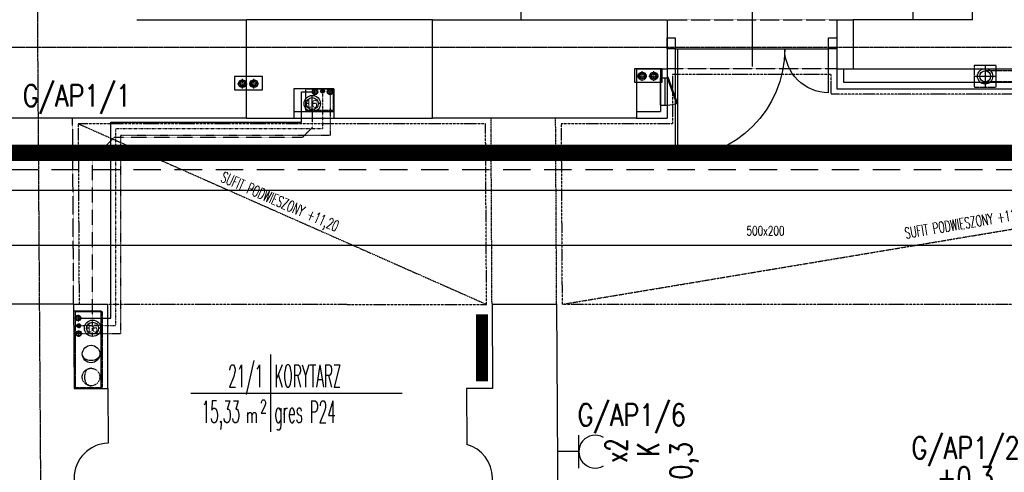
# Model space of a CAD drawing. Header units: inches. Extents: x -145354 to -97635, y 38777 to 78670.
# Tile 91 of 231: x -141666 to -140767, y 50668 to 51082. Entities that reach past the tile are written whole.
import ezdxf
from ezdxf.enums import TextEntityAlignment as Align

# ---------------------------------------------------------------- set-up
doc = ezdxf.new("R2010")
doc.units = ezdxf.units.IN
doc.header["$MEASUREMENT"] = 0
for name, pattern in [('00-inst$0$DASHDOT', [1, 0.5, -0.25, 0, -0.25]), ('CENTER', [2, 1.25, -0.25, 0.25, -0.25]), ('DASHDOT', [1, 0.5, -0.25, 0, -0.25]), ('DASHED', [0.75, 0.5, -0.25]), ('DASHED2', [0.375, 0.25, -0.125]), ('DIVIDE', [31.75, 12.7, -6.35, 0, -6.35, 0, -6.35])]:
    doc.linetypes.add(name, pattern=pattern)
doc.layers.get('0').update_dxf_attribs({"color": 101})
for name, color, linetype in [('Drz---drzwi', 5, 'Continuous'), ('E-OPIS_POM', 6, 'Continuous'), ('E35', 6, 'Continuous'), ('E50', 3, 'Continuous'), ('E50_kor', 3, 'Continuous'), ('Ele-balustrada', 64, 'Continuous'), ('Ins-kan', 54, 'Continuous'), ('Ins-went', 141, 'Continuous'), ('Ins-wod', 152, 'Continuous'), ('inst_wod_piony', 142, 'Continuous'), ('m-went-wywiew', 1, 'Continuous'), ('Mco-piony', 10, 'Continuous'), ('Mks-podwieszona', 230, 'DASHED'), ('Mw-cr-rury', 160, 'DIVIDE'), ('Mw-wc-rury', 160, 'DASHDOT'), ('Mwk-odnośniki', 8, 'Continuous'), ('Os-osie glowne', 8, 'CENTER'), ('piony_K_nr', 240, 'Continuous'), ('Sc-cegla pelna', 32, 'Continuous'), ('Sc-cegla pustak', 42, 'Continuous'), ('Sc-gazobeton', 45, 'Continuous'), ('Sc-gk', 120, 'Continuous'), ('Sc-nad', 5, 'DASHED2'), ('Sc-nadproza kon', 5, 'DASHED2'), ('Suf-widok', 8, 'Continuous'), ('W-otwor-strop', 126, 'Continuous'), ('Wyp-grzejniki', 56, 'Continuous'), ('Wyp-meble', 155, 'Continuous')]:
    doc.layers.add(name, color=color, linetype=linetype)
doc.styles.add('KA wymiar', font='romans.shx', dxfattribs={"width": 0.6})
doc.styles.add('ROMANS', font='romans', dxfattribs={"width": 0.85})
doc.styles.add('tab-bud$0$ROMANS', font='romans', dxfattribs={"width": 0.7})
doc.styles.add('TYTUL2', font='ARIAL.TTF')

# ---------------------------------------------------------------- blocks, each defined once
blk = doc.blocks.new('pow')
for p, q in [((0, 0.523), (0, -0.523)), ((-1.075, 0), (1.78, 0))]:
    blk.add_line(p, q)
at = {"style": 'KA wymiar', "width": 0.6}
for s, height, p in [('2', 0.18, (-0.139, -0.27)), ('m', 0.21, (-0.333, -0.401))]:
    blk.add_text(s, height=height, dxfattribs=at).set_placement(p)
at = {"style": 'KA wymiar'}
for tag, width, p in [('01', 0.7, (-0.131, 0.084)), ('000.00', 0.6, (-0.364, -0.401))]:
    blk.add_attdef(tag, text='', height=0.3, dxfattribs=dict(at, width=width)).set_placement(p, align=Align.RIGHT)
blk.add_attdef('POMIESZCZENIE', (0.071, 0.084), '', height=0.3, dxfattribs=at)
at = {"style": 'KA wymiar', "width": 0.8}
blk.add_attdef('POSADZKA', (0.071, -0.401), '', height=0.3, dxfattribs=at)
blk = doc.blocks.new('g2')
at = {"layer": 'E35'}
blk.add_line((15, 19.27), (-15, 19.27), dxfattribs=at)
blk.add_arc((0, 34.27), 15, 150, 30, dxfattribs=at)
at = {"layer": 'E50'}
blk.add_line((0, 19.27), (0, 0), dxfattribs=at)
blk = doc.blocks.new('_DKGJHF')
at = {"ltscale": 7}
for p, q in [((-21.08, -77), (35.92, -77)), ((-5, -147.5), (-105, -147.5)), ((-5, -145.5), (-104.98, -145.5))]:
    blk.add_line(p, q, dxfattribs=at)
for points in [[(5, -7.5), (5, 0), (-5, 0), (-5, -7.5)], [(5, -155), (5, -147.5), (-5, -147.5), (-5, -155)]]:
    blk.add_lwpolyline(points, close=True, dxfattribs=at)
for points in [[(-45, -7.5), (-5, -7.5)], [(-5, -147.5), (-5, -7.5)]]:
    blk.add_lwpolyline(points, dxfattribs=at)
for centre, radius, start, end in [((-5, -7.5), 40, 180, 270), ((-5, -147.5), 100, 90, 180)]:
    blk.add_arc(centre, radius, start, end)
blk = doc.blocks.new('_gslkflhklgj')
at = {"linetype": '00-inst$0$DASHDOT', "ltscale": 5}
for p, q in [((7.5, 0), (-7.5, 0)), ((0, -7.5), (0, 7.5))]:
    blk.add_line(p, q, dxfattribs=at)
for radius in [7.5, 5.5]:
    blk.add_circle((0, 0), radius)
blk = doc.blocks.new('pco')
at = {"layer": 'Mco-piony', "color": 9, "linetype": 'DASHDOT', "ltscale": 3}
for p, q in [((-2604.8, -19.8), (-2604.8, -8.9)), ((-2599.4, -14.3), (-2610.3, -14.3))]:
    blk.add_line(p, q, dxfattribs=at)
at = {"layer": 'Mco-piony', "color": 9}
blk.add_circle((-2604.8, -14.3), 4.53, dxfattribs=at)
at = {"layer": 'Mco-piony'}
blk.add_circle((-2604.8, -14.3), 3.2, dxfattribs=at)
at = {"layer": 'Mco-piony', "color": 8}
blk.add_circle((-2604.8, -14.3), 2.6, dxfattribs=at)
blk = doc.blocks.new('pion_woda')
at = {"layer": 'Ins-wod'}
for p, q in [((3, 0), (-3, 0)), ((0, 3), (0, -3))]:
    blk.add_line(p, q, dxfattribs=at)
for centre, radius in [((0, 0.02), 2.55), ((0, 0), 2)]:
    blk.add_circle(centre, radius, dxfattribs=at)
blk = doc.blocks.new('pion_mały')
at = {"layer": 'Ins-wod'}
for p, q in [((0, 2.08), (0, -2.12)), ((2.1, -0.02), (-2.1, -0.02))]:
    blk.add_line(p, q, dxfattribs=at)
for centre, radius in [((0, 0), 1.79), ((0, -0.02), 1.4)]:
    blk.add_circle(centre, radius, dxfattribs=at)
blk = doc.blocks.new('piony_W')
for name, p in [('pion_woda', (-6.91, 0.76)), ('pion_mały', (0, 0.02)), ('pion_woda', (6.91, 0.76))]:
    blk.add_blockref(name, p)
blk = doc.blocks.new('rewizja')
at = {"layer": 'Wyp-meble'}
for p, q in [((-25, 6), (-25, 0)), ((-25, 6), (0, 6)), ((-25, 4), (-25, 2)), ((0, 2), (-25, 2)), ((0, 6), (0, 0)), ((0, 0), (-25, 0))]:
    blk.add_line(p, q, dxfattribs=at)
blk.add_lwpolyline([(-23.15, -9.49), (0.34, -0.94), (0, 0), (-23.49, -8.55)], close=True, dxfattribs=at)
blk.add_arc((0, 0), 25, 180, 202.29244, dxfattribs=at)

msp = doc.modelspace()

# ---------------------------------------------------------------- linework, layer by layer
at = {"layer": 'E50_kor', "linetype": 'DASHED2', "ltscale": 100}
msp.add_line((-142162.47, 50945), (-139312.33, 50945), dxfattribs=at)
at = {"layer": 'E50_kor', "const_width": 15}
msp.add_lwpolyline([(-142147.47, 50960), (-139297.33, 50960)], dxfattribs=at)
at = {"layer": 'Ele-balustrada'}
msp.add_line((-141399.31, 50997.54), (-141399.31, 51012.54), dxfattribs=at)
at = {"layer": 'Ins-went'}
for p, q in [((-140784.93, 51039.75), (-140784.93, 51020.18)), ((-140794.72, 51029.97), (-140775.15, 51029.97)), ((-142054.71, 50925.84), (-139571.61, 50925.84)), ((-142049.71, 50925.84), (-139897.31, 50925.84)), ((-142054.71, 50875.84), (-139571.61, 50875.84)), ((-142049.71, 50875.84), (-139897.31, 50875.84))]:
    msp.add_line(p, q, dxfattribs=at)
at = {"layer": 'Ins-went', "linetype": 'DASHED2', "ltscale": 0.5}
for p, q in [((-140754.93, 51034.97), (-140784.93, 51034.97)), ((-140754.93, 51024.97), (-140784.93, 51024.97))]:
    msp.add_line(p, q, dxfattribs=at)
at = {"layer": 'Ins-went'}
for centre, radius in [((-140784.93, 51029.97), 7), ((-141601.25, 50776.29), 8)]:
    msp.add_circle(centre, radius, dxfattribs=at)
at = {"layer": 'Ins-went', "linetype": 'DASHED', "ltscale": 0.2}
msp.add_circle((-141601.32, 50755.26), 8, dxfattribs=at)
at = {"layer": 'Ins-went', "extrusion": (0, 0, -1)}
msp.add_ellipse((-141601.25, 50776.29), major_axis=(-8, 0), ratio=0.75, start_param=3.141593, end_param=6.283185, dxfattribs=at)
at = {"layer": 'Ins-went', "linetype": 'DASHED', "ltscale": 0.2}
msp.add_ellipse((-141601.32, 50755.26), major_axis=(0, -8), ratio=0.75, start_param=3.141593, end_param=6.283185, dxfattribs=at)
at = {"layer": 'm-went-wywiew'}
msp.add_circle((-140784.93, 51029.97), 5, dxfattribs=at)
at = {"layer": 'Mks-podwieszona', "linetype": 'DASHED', "ltscale": 0.4}
for p, q in [((-141399.31, 50999.54), (-141399.31, 50983.16)), ((-141399.31, 50983.16), (-141408.31, 50974.16)), ((-141580.14, 50974.16), (-141599.87, 50954.43)), ((-141408.31, 50974.16), (-141580.14, 50974.16)), ((-141599.87, 50805.36), (-141599.87, 50954.43))]:
    msp.add_line(p, q, dxfattribs=at)
at = {"layer": 'Mw-cr-rury', "linetype": 'Continuous', "ltscale": 0.03}
for p, q in [((-141409.11, 50988.1), (-141409.11, 51015.72)), ((-141409.11, 51015.72), (-141398.84, 51015.72)), ((-141583.09, 50809.15), (-141583.09, 50988.1)), ((-141583.09, 50988.1), (-141409.11, 50988.1)), ((-141610.6, 50809.15), (-141583.09, 50809.15))]:
    msp.add_line(p, q, dxfattribs=at)
at = {"layer": 'Mw-cr-rury', "ltscale": 0.03}
for p, q in [((-141389.93, 51014.67), (-141389.93, 50981.91)), ((-141389.93, 50981.91), (-141578.87, 50981.91)), ((-141578.87, 50981.91), (-141578.87, 50802.1)), ((-141578.87, 50802.1), (-141610.68, 50802.1))]:
    msp.add_line(p, q, dxfattribs=at)
at = {"layer": 'Mw-wc-rury', "ltscale": 0.8}
for p, q in [((-141383.02, 51012.72), (-141383.02, 50976.27)), ((-141574.03, 50794.94), (-141574.03, 50976.27)), ((-141574.03, 50976.27), (-141383.02, 50976.27)), ((-141610.05, 50794.94), (-141574.03, 50794.94))]:
    msp.add_line(p, q, dxfattribs=at)
at = {"layer": 'Mwk-odnośniki', "linetype": 'Continuous'}
for points in [[(-141079.68, 51024.72), (-141079.68, 51036.7), (-141105.12, 51036.7), (-141105.12, 51024.72)], [(-141444.74, 51017.77), (-141444.74, 51029.75), (-141470.19, 51029.75), (-141470.19, 51017.77)]]:
    msp.add_lwpolyline(points, close=True, dxfattribs=at)
at = {"layer": 'Os-osie glowne'}
msp.add_line((-141628.68, 47893.27), (-141656.02, 51985.69), dxfattribs=at)
msp.add_lwpolyline([(-143318.47, 51056.7), (-138010.88, 51056.7)], dxfattribs=at)
at = {"layer": 'Sc-cegla pelna'}
for p, q in [((-141559.4, 51081.7), (-141459.4, 51081.7)), ((-141289.4, 51081.7), (-141075.4, 51081.7)), ((-141075.4, 51081.7), (-141075.4, 51036.7)), ((-140905.4, 51081.7), (-140905.4, 51036.7)), ((-141103.4, 51036.7), (-141075.4, 51036.7)), ((-140905.4, 51036.7), (-140776.79, 51036.7)), ((-140776.79, 51036.7), (-140662.44, 51036.7)), ((-141459.4, 50991.72), (-141679.4, 50991.72)), ((-141616.77, 50744.93), (-141586.04, 50744.93)), ((-141586.04, 50744.93), (-141585.76, 50694.93)), ((-141586.04, 50744.93), (-141585.76, 50694.93)), ((-141234.76, 50744.93), (-141258.5, 50744.93)), ((-141585.76, 50694.93), (-141585.76, 50694.92))]:
    msp.add_line(p, q, dxfattribs=at)
for points in [[(-140796.4, 51081.7), (-140796.4, 51181.7)], [(-141459.4, 50991.72), (-141459.4, 51081.7)], [(-141289.4, 50991.7), (-141289.4, 51081.7)], [(-140796.4, 51081.7), (-140905.4, 51081.7)], [(-141103.4, 51036.7), (-141103.4, 50991.7), (-141289.4, 50991.7)], [(-141617.19, 50821.7), (-141675.19, 50821.7)], [(-141617.19, 50821.7), (-141616.77, 50744.93)], [(-141235.19, 50821.7), (-141176.19, 50821.7)], [(-141235.19, 50821.7), (-141234.76, 50744.93)], [(-141176.19, 50822.02), (-141174.31, 50480.55)], [(-141258.5, 50744.93), (-141258.22, 50693.77)]]:
    msp.add_lwpolyline(points, dxfattribs=at)
for centre, radius, start, end in [((-141584.57, 50662.74), 32.2, 92.11791, 267.39073), ((-141266.76, 50662.94), 31.99, 286.11995, 74.51215)]:
    msp.add_arc(centre, radius, start, end, dxfattribs=at)
at = {"layer": 'Sc-cegla pustak'}
for p, q in [((-140920.4, 51081.7), (-140920.4, 51036.7)), ((-140920.4, 51081.7), (-140905.4, 51081.7)), ((-140920.4, 51036.7), (-140905.4, 51036.7))]:
    msp.add_line(p, q, dxfattribs=at)
at = {"layer": 'Sc-gazobeton'}
for p, q in [((-141379.5, 51018.67), (-141416.08, 51018.67)), ((-141416.08, 51018.67), (-141416.08, 50991.7)), ((-141379.5, 51018.67), (-141379.5, 50991.7))]:
    msp.add_line(p, q, dxfattribs=at)
for points in [[(-141289.4, 51081.7), (-141459.4, 51081.7)], [(-141416.08, 50997.7), (-141379.5, 50997.7)], [(-141459.4, 50991.7), (-141289.4, 50991.7)]]:
    msp.add_lwpolyline(points, dxfattribs=at)
at = {"layer": 'Sc-gk'}
for p, q in [((-141081.4, 51036.7), (-141081.4, 50997.7)), ((-141075.4, 51036.7), (-141075.4, 50991.7)), ((-140920.4, 51036.7), (-140920.4, 51018.52)), ((-140914.4, 51036.7), (-140914.4, 51024.52)), ((-140914.4, 51024.52), (-140653.44, 51024.52)), ((-140920.4, 51018.52), (-140647.44, 51018.52)), ((-141103.4, 50997.7), (-141081.4, 50997.7)), ((-141103.4, 50991.7), (-141075.4, 50991.7)), ((-141617.19, 50821.7), (-141586.04, 50821.7)), ((-141586.04, 50744.93), (-141586.04, 50821.7)), ((-141617.19, 50815.7), (-141592.04, 50815.7)), ((-141592.04, 50744.93), (-141592.04, 50815.7))]:
    msp.add_line(p, q, dxfattribs=at)
at = {"layer": 'Sc-nad'}
for points in [[(-141235.19, 50821.7), (-141236.11, 50991.72)], [(-141176.19, 50821.7), (-141177.11, 50991.72)]]:
    msp.add_lwpolyline(points, dxfattribs=at)
at = {"layer": 'Sc-nadproza kon', "linetype": 'DASHDOT', "ltscale": 0.5}
for points in [[(-141075.4, 51081.7), (-140920.4, 51081.7)], [(-140920.4, 51036.7), (-141075.4, 51036.7)], [(-141617.19, 50821.7), (-141618.11, 50991.72)]]:
    msp.add_lwpolyline(points, dxfattribs=at)
at = {"layer": 'Suf-widok', "linetype": 'DIVIDE', "ltscale": 0.02}
for p, q in [((-141171.19, 50821.7), (-140023.2, 51013.52)), ((-141613.08, 50986.7), (-141240.19, 50821.67))]:
    msp.add_line(p, q, dxfattribs=at)
for points in [[(-140497.44, 51013.52), (-140497.44, 51031.7), (-140642.44, 51031.7), (-140642.44, 51013.52), (-140925.4, 51013.52), (-140925.4, 51031.7), (-141070.4, 51031.7), (-141070.4, 50986.7), (-141172.08, 50986.7), (-141171.19, 50821.7), (-140022.17, 50821.7), (-140023.2, 51013.52), (-140103.44, 51013.52), (-140103.44, 51031.7), (-140248.44, 51031.7), (-140248.44, 51013.52)], [(-141612.19, 50821.73), (-141240.19, 50821.67), (-141241.08, 50986.7), (-141613.08, 50986.7), (-141612.19, 50821.72)]]:
    msp.add_lwpolyline(points, dxfattribs=at)
at = {"layer": 'W-otwor-strop', "linetype": 'DASHED2', "ltscale": 0.3}
for points in [[(-140794.93, 51019.97), (-140774.93, 51019.97), (-140774.93, 51039.97), (-140794.93, 51039.97)], [(-141405.23, 50998.67), (-141405.23, 51018.67), (-141380.23, 51018.67), (-141380.23, 50998.67)], [(-141615.69, 50745.73), (-141590.69, 50745.73), (-141590.69, 50814.73), (-141615.69, 50814.73)]]:
    msp.add_lwpolyline(points, close=True, dxfattribs=at)
at = {"layer": 'Wyp-grzejniki', "const_width": 11}
msp.add_lwpolyline([(-141244.4, 50812.64), (-141244.4, 50751.5)], dxfattribs=at)

# ---------------------------------------------------------------- block references
for name, p, rotation in [('rewizja', (-141075.4, 51028.7), 90), ('piony_W', (-141389.93, 51016.47), 180)]:
    msp.add_blockref(name, p, dxfattribs=dict(rotation=rotation))
at = {"layer": 'Drz---drzwi', "xscale": -1, "rotation": 270}
msp.add_blockref('_DKGJHF', (-140920.4, 51060), dxfattribs=at)
at = {"layer": 'E-OPIS_POM'}
ref = msp.add_blockref('pow', (-141437.49, 50740.48), dxfattribs=dict(at, xscale=67.5, yscale=67.5, zscale=67.5))
ref.add_attrib('000.00', '15,33', dxfattribs={"layer": '0', "height": 20.25, "style": 'KA wymiar', "width": 0.448374}).set_placement((-141465.3, 50713.41), align=Align.RIGHT)
ref.add_attrib('01', '21/1', dxfattribs={"layer": '0', "height": 20.25, "style": 'KA wymiar', "width": 0.448374}).set_placement((-141444.1, 50746.18), align=Align.RIGHT)
ref.add_attrib('POMIESZCZENIE', 'KORYTARZ', (-141433.91, 50746.18), dxfattribs={"layer": '0', "height": 20.25, "style": 'KA wymiar', "width": 0.448374})
ref.add_attrib('POSADZKA', 'gres P24', (-141433.91, 50713.41), dxfattribs={"layer": '0', "height": 20.25, "style": 'KA wymiar', "width": 0.448374})
at = {"layer": 'E35'}
for p in [(-141208.9, 51081.7), (-140850.9, 51081.7)]:
    msp.add_blockref('g2', p, dxfattribs=at)
at = {"layer": 'E35', "rotation": 269.9999999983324}
msp.add_blockref('g2', (-141175.25, 50687.16), dxfattribs=at)
at = {"layer": 'Ins-kan'}
for p in [(-141399.31, 51005.04), (-141599.87, 50799.86)]:
    msp.add_blockref('_gslkflhklgj', p, dxfattribs=at)
at = {"layer": 'inst_wod_piony'}
for name, p in [('pion_woda', (-141613.15, 50809.15)), ('pion_mały', (-141612.47, 50802.12)), ('pion_woda', (-141612.6, 50794.94))]:
    msp.add_blockref(name, p, dxfattribs=at)
at = {"layer": 'Mco-piony', "xscale": 0.799999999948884, "yscale": 0.8000000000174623, "zscale": 0.8, "rotation": 270.001351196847}
for p in [(-141086.58, 48946.36), (-141076.05, 48946.36, 0), (-141451.65, 48939.41), (-141441.12, 48939.41, 0)]:
    msp.add_blockref('pco', p, dxfattribs=at)

# ---------------------------------------------------------------- texts
at = {"layer": 'E35', "style": 'ROMANS'}
for s, rotation, width, p in [('G/AP1/1', 360, 0.8, (-141614.22, 51010.87)), ('G/AP1/6', 360, 0.8, (-141107.59, 50719.28)), ('x2', 90, 0.7, (-141121.91, 50688.09)), ('K', 90, 0.7, (-141092.67, 50689.05)), ('+0,3', 90, 0.8, (-141059.55, 50669.82)), ('+0,3', 360, 0.8, (-140802.89, 50660.23))]:
    msp.add_text(s, height=20, rotation=rotation, dxfattribs=dict(at, width=width)).set_placement(p, align=Align.MIDDLE)
at = {"layer": 'E35', "style": 'ROMANS', "width": 0.8}
msp.add_text('G/AP1/2', height=20, dxfattribs=at).set_placement((-140802.77, 50689.21), align=Align.MIDDLE)
at = {"layer": 'Ins-went', "style": 'tab-bud$0$ROMANS', "width": 0.7}
msp.add_text('500x200', height=8.424, dxfattribs=at).set_placement((-141002.78, 50884.63))
at = {"layer": 'piony_K_nr', "style": 'TYTUL2'}
for p in [(-141405.29, 51001.36, -76.7), (-141605.85, 50796.17, -76.7)]:
    msp.add_text('16', height=7, dxfattribs=at).set_placement(p)
at = {"layer": 'Suf-widok', "style": 'KA wymiar', "width": 0.6}
for rotation, p in [(336.41191, (-141483.69, 50934.08)), (9.61191, (-140857.38, 50881.62))]:
    msp.add_text('SUFIT PODWIESZONY +11,20', height=10, rotation=rotation, dxfattribs=at).set_placement(p)

doc.saveas('drawing.dxf')
